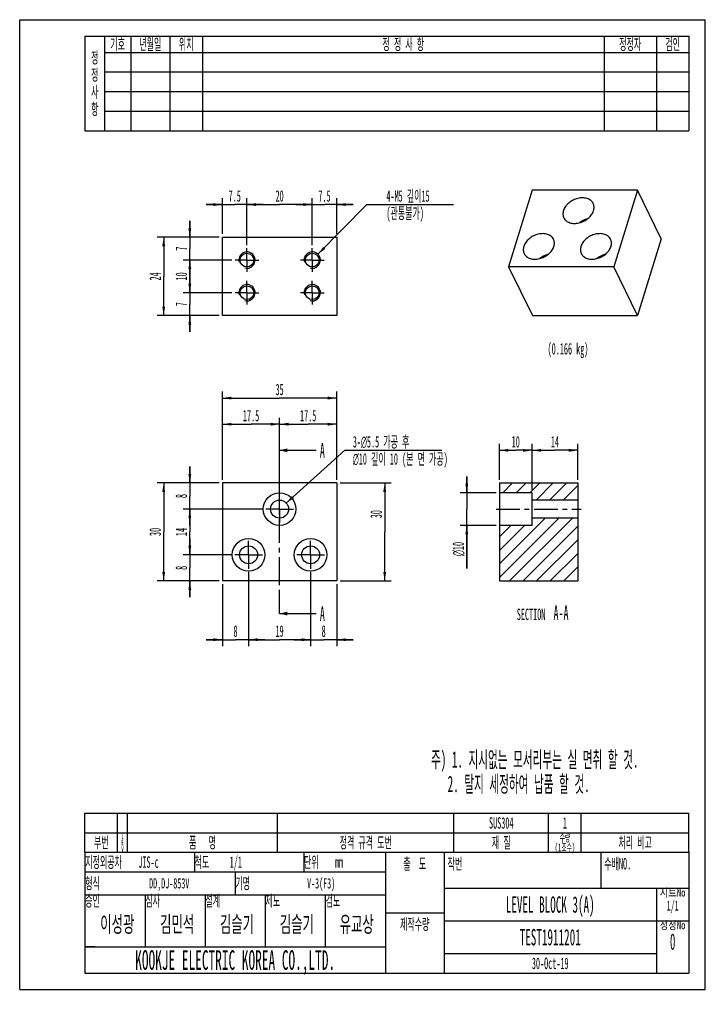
# Model space of a CAD drawing. Header units: millimetres. Extents: x 0 to 210, y -5 to 297.
import ezdxf

# ---------------------------------------------------------------- set-up
doc = ezdxf.new("R2010")
doc.units = ezdxf.units.MM
doc.header["$LTSCALE"] = 19.36
doc.linetypes.add('CENTER', pattern=[0.6, 0.375, -0.075, 0.075, -0.075])
doc.layers.get('0').update_dxf_attribs({"linetype": 'CONTINUOUS'})
for name, color, linetype in [('02___PRT_ALL_AXES', 7, 'CONTINUOUS'), ('7_ALL_FEATURES', 7, 'CONTINUOUS'), ('DEFAULT_1', 7, 'CENTER')]:
    doc.layers.add(name, color=color, linetype=linetype)
doc.styles.get("Standard").update_dxf_attribs({"font": 'txt', "width": 0.5})
doc.styles.add('TEXTSTYLE_2', font='gdt', dxfattribs={"width": 0.5})
doc.styles.add('TEXTSTYLE_3', font='txt', dxfattribs={"width": 0.8})
doc.dimstyles.new('DIMSTYLE_1', dxfattribs={"dimtxt": 3.5, "dimasz": 2.76, "dimexe": 2, "dimexo": 1, "dimgap": 0.875, "dimtad": 1, "dimdec": 3, "dimdsep": 46, "dimtxsty": 'Standard', "dimblk": '_FILLED', "dimblk1": '_FILLED', "dimblk2": '_FILLED', "dimcen": 0.09, "dimadec": 3, "dimazin": 2, "dimtp": 0.2, "dimtm": 0.2, "dimtfac": 1, "dimtdec": 3, "dimtofl": 0, "dimtmove": 0, "dimatfit": 3, "dimldrblk": '_FILLED', "dimfxl": 0, "dimtolj": 1, "dimarcsym": 0})
doc.dimstyles.new('DIMSTYLE_2', dxfattribs={"dimtxt": 3.5, "dimasz": 2.76, "dimexe": 2, "dimexo": 1, "dimgap": 0.875, "dimtad": 1, "dimdec": 3, "dimdsep": 46, "dimtxsty": 'Standard', "dimblk": '_FILLED', "dimblk1": '_FILLED', "dimblk2": '_FILLED', "dimcen": 0.09, "dimadec": 3, "dimazin": 2, "dimtp": 0.3, "dimtm": 0.3, "dimtfac": 1, "dimtdec": 3, "dimtofl": 0, "dimtmove": 0, "dimatfit": 3, "dimldrblk": '_FILLED', "dimfxl": 0, "dimtolj": 1, "dimarcsym": 0})
doc.dimstyles.new('DIMSTYLE_3', dxfattribs={"dimtxt": 3.5, "dimasz": 2.76, "dimexe": 2, "dimexo": 1, "dimtad": 1, "dimdec": 3, "dimdsep": 46, "dimtxsty": 'Standard', "dimblk": '_FILLED', "dimblk1": '_FILLED', "dimblk2": '_FILLED', "dimcen": 0.09, "dimadec": 3, "dimazin": 2, "dimtp": 0.1, "dimtm": 0.1, "dimtfac": 1, "dimtdec": 3, "dimtofl": 0, "dimtmove": 0, "dimatfit": 1, "dimldrblk": '_FILLED', "dimfxl": 0, "dimtolj": 1, "dimarcsym": 0})
doc.dimstyles.new('DIMSTYLE_4', dxfattribs={"dimtxt": 3.5, "dimasz": 2.76, "dimexe": 2, "dimexo": 1, "dimtad": 1, "dimdec": 3, "dimdsep": 46, "dimtxsty": 'Standard', "dimblk": '_FILLED', "dimblk1": '_FILLED', "dimblk2": '_FILLED', "dimcen": 0.09, "dimadec": 3, "dimazin": 2, "dimtp": 0.001, "dimtm": 0.001, "dimtfac": 1, "dimtdec": 3, "dimtofl": 0, "dimtmove": 0, "dimatfit": 1, "dimldrblk": '_FILLED', "dimfxl": 0, "dimtolj": 1, "dimarcsym": 0})
doc.dimstyles.new('DIMSTYLE_5', dxfattribs={"dimtxt": 3.5, "dimasz": 2.76, "dimexe": 2, "dimexo": 1, "dimgap": 0.875, "dimtad": 1, "dimdsep": 46, "dimtxsty": 'Standard', "dimblk": '_FILLED', "dimblk1": '_FILLED', "dimblk2": '_FILLED', "dimcen": 0.09, "dimadec": 3, "dimazin": 2, "dimtp": 0.01, "dimtm": 0.01, "dimtfac": 1, "dimtofl": 0, "dimtmove": 0, "dimatfit": 3, "dimldrblk": '_FILLED', "dimfxl": 0, "dimtolj": 1, "dimarcsym": 0})
doc.dimstyles.get("Standard").update_dxf_attribs({"dimtxt": 3.5, "dimasz": 2.76, "dimexe": 2, "dimexo": 1, "dimtad": 1, "dimdec": 3, "dimdsep": 46, "dimtxsty": 'Standard', "dimblk": '_FILLED', "dimblk1": '_FILLED', "dimblk2": '_FILLED', "dimcen": 0.09, "dimadec": 3, "dimazin": 2, "dimtol": 1, "dimtp": 0.05, "dimtm": 0.05, "dimtfac": 1, "dimtdec": 3, "dimtofl": 0, "dimtmove": 0, "dimatfit": 3, "dimldrblk": '_FILLED', "dimfxl": 0, "dimtolj": 1, "dimarcsym": 0})

# ---------------------------------------------------------------- blocks, each defined once
blk = doc.blocks.new('_FILLED')
at = {"color": 0, "linetype": 'ByBlock'}
blk.add_solid([(0, 0), (-1, 0.16), (-1, -0.16)], dxfattribs=at)
blk = doc.blocks.new('XSEC_FILLED')
at = {"color": 0, "linetype": 'ByBlock'}
blk.add_solid([(0, 0), (-1, 0.25), (-1, -0.25)], dxfattribs=at)
blk = doc.blocks.new('*D2')
at = {"color": 2, "linetype": 'Continuous'}
for p, q in [((62.11, 156.11), (62.11, 175.11)), ((79.61, 152.36), (79.61, 175.11)), ((62.11, 173.11), (70.86, 173.11)), ((79.61, 173.11), (70.86, 173.11))]:
    blk.add_line(p, q, dxfattribs=at)
at = {"color": 2, "linetype": 'Continuous', "xscale": 2.76, "yscale": 2.76, "zscale": 2.76, "rotation": 180}
blk.add_blockref('_FILLED', (62.11, 173.11), dxfattribs=at)
at = {"color": 2, "linetype": 'Continuous', "xscale": 2.76, "yscale": 2.76, "zscale": 2.76}
blk.add_blockref('_FILLED', (79.61, 173.11), dxfattribs=at)
at = {"color": 2, "linetype": 'Continuous', "insert": (70.86, 177.49), "char_height": 3.5, "width": 7, "attachment_point": 2, "line_spacing_factor": 0.9}
blk.add_mtext('17.5', dxfattribs=at)
blk = doc.blocks.new('*D3')
at = {"color": 2, "linetype": 'Continuous'}
for p, q in [((79.61, 152.36), (79.61, 175.11)), ((97.11, 156.11), (97.11, 175.11)), ((79.61, 173.11), (88.36, 173.11)), ((97.11, 173.11), (88.36, 173.11))]:
    blk.add_line(p, q, dxfattribs=at)
at = {"color": 2, "linetype": 'Continuous', "xscale": 2.76, "yscale": 2.76, "zscale": 2.76, "rotation": 180}
blk.add_blockref('_FILLED', (79.61, 173.11), dxfattribs=at)
at = {"color": 2, "linetype": 'Continuous', "xscale": 2.76, "yscale": 2.76, "zscale": 2.76}
blk.add_blockref('_FILLED', (97.11, 173.11), dxfattribs=at)
at = {"color": 2, "linetype": 'Continuous', "insert": (88.36, 177.49), "char_height": 3.5, "width": 7, "attachment_point": 2, "line_spacing_factor": 0.9}
blk.add_mtext('17.5', dxfattribs=at)
blk = doc.blocks.new('*D4')
at = {"color": 2, "linetype": 'Continuous'}
for p, q in [((70.11, 127.86), (70.11, 105.11)), ((62.11, 124.11), (62.11, 105.11)), ((62.11, 107.11), (57.11, 107.11)), ((57.11, 107.11), (66.11, 107.11)), ((75.11, 107.11), (66.11, 107.11)), ((70.11, 107.11), (75.11, 107.11))]:
    blk.add_line(p, q, dxfattribs=at)
at = {"color": 2, "linetype": 'Continuous', "xscale": 2.76, "yscale": 2.76, "zscale": 2.76}
blk.add_blockref('_FILLED', (62.11, 107.11), dxfattribs=at)
at = {"color": 2, "linetype": 'Continuous', "xscale": 2.76, "yscale": 2.76, "zscale": 2.76, "rotation": 180}
blk.add_blockref('_FILLED', (70.11, 107.11), dxfattribs=at)
at = {"color": 2, "linetype": 'Continuous', "insert": (66.11, 111.49), "char_height": 3.5, "width": 1.75, "attachment_point": 2, "line_spacing_factor": 0.9}
blk.add_mtext('8', dxfattribs=at)
blk = doc.blocks.new('*D5')
at = {"color": 2, "linetype": 'Continuous'}
for p, q in [((70.11, 127.86), (70.11, 105.11)), ((89.11, 127.86), (89.11, 105.11)), ((70.11, 107.11), (79.61, 107.11)), ((89.11, 107.11), (79.61, 107.11))]:
    blk.add_line(p, q, dxfattribs=at)
at = {"color": 2, "linetype": 'Continuous', "xscale": 2.76, "yscale": 2.76, "zscale": 2.76, "rotation": 180}
blk.add_blockref('_FILLED', (70.11, 107.11), dxfattribs=at)
at = {"color": 2, "linetype": 'Continuous', "xscale": 2.76, "yscale": 2.76, "zscale": 2.76}
blk.add_blockref('_FILLED', (89.11, 107.11), dxfattribs=at)
at = {"color": 2, "linetype": 'Continuous', "insert": (79.61, 111.49), "char_height": 3.5, "width": 3.5, "attachment_point": 2, "line_spacing_factor": 0.9}
blk.add_mtext('19', dxfattribs=at)
blk = doc.blocks.new('*D6')
at = {"color": 2, "linetype": 'Continuous'}
for p, q in [((89.11, 127.86), (89.11, 105.11)), ((97.11, 124.11), (97.11, 105.11)), ((89.11, 107.11), (84.11, 107.11)), ((84.11, 107.11), (93.11, 107.11)), ((102.11, 107.11), (93.11, 107.11)), ((97.11, 107.11), (102.11, 107.11))]:
    blk.add_line(p, q, dxfattribs=at)
at = {"color": 2, "linetype": 'Continuous', "xscale": 2.76, "yscale": 2.76, "zscale": 2.76}
blk.add_blockref('_FILLED', (89.11, 107.11), dxfattribs=at)
at = {"color": 2, "linetype": 'Continuous', "xscale": 2.76, "yscale": 2.76, "zscale": 2.76, "rotation": 180}
blk.add_blockref('_FILLED', (97.11, 107.11), dxfattribs=at)
at = {"color": 2, "linetype": 'Continuous', "insert": (93.11, 111.49), "char_height": 3.5, "width": 1.75, "attachment_point": 2, "line_spacing_factor": 0.9}
blk.add_mtext('8', dxfattribs=at)
blk = doc.blocks.new('*D7')
at = {"color": 2, "linetype": 'Continuous'}
for p, q in [((52.11, 155.11), (52.11, 160.11)), ((52.11, 160.11), (52.11, 151.11)), ((61.11, 155.11), (50.11, 155.11)), ((52.11, 142.11), (52.11, 151.11)), ((74.36, 147.11), (50.11, 147.11)), ((52.11, 147.11), (52.11, 142.11))]:
    blk.add_line(p, q, dxfattribs=at)
at = {"color": 2, "linetype": 'Continuous', "xscale": 2.76, "yscale": 2.76, "zscale": 2.76}
for p, rotation in [((52.11, 155.11), 270), ((52.11, 147.11), 90)]:
    blk.add_blockref('_FILLED', p, dxfattribs=dict(at, rotation=rotation))
at = {"color": 2, "linetype": 'Continuous', "insert": (47.74, 151.11), "char_height": 3.5, "width": 1.75, "attachment_point": 2, "rotation": 90, "line_spacing_factor": 0.9}
blk.add_mtext('8', dxfattribs=at)
blk = doc.blocks.new('*D8')
at = {"color": 2, "linetype": 'Continuous'}
for p, q in [((74.36, 147.11), (50.11, 147.11)), ((52.11, 147.11), (52.11, 140.11)), ((52.11, 133.11), (52.11, 140.11)), ((64.86, 133.11), (50.11, 133.11))]:
    blk.add_line(p, q, dxfattribs=at)
at = {"color": 2, "linetype": 'Continuous', "xscale": 2.76, "yscale": 2.76, "zscale": 2.76}
for p, rotation in [((52.11, 147.11), 90), ((52.11, 133.11), 270)]:
    blk.add_blockref('_FILLED', p, dxfattribs=dict(at, rotation=rotation))
at = {"color": 2, "linetype": 'Continuous', "insert": (47.74, 140.11), "char_height": 3.5, "width": 3.5, "attachment_point": 2, "rotation": 90, "line_spacing_factor": 0.9}
blk.add_mtext('14', dxfattribs=at)
blk = doc.blocks.new('*D9')
at = {"color": 2, "linetype": 'Continuous'}
for p, q in [((52.11, 133.11), (52.11, 138.11)), ((52.11, 138.11), (52.11, 129.11)), ((64.86, 133.11), (50.11, 133.11)), ((52.11, 120.11), (52.11, 129.11)), ((61.11, 125.11), (50.11, 125.11)), ((52.11, 125.11), (52.11, 120.11))]:
    blk.add_line(p, q, dxfattribs=at)
at = {"color": 2, "linetype": 'Continuous', "xscale": 2.76, "yscale": 2.76, "zscale": 2.76}
for p, rotation in [((52.11, 133.11), 270), ((52.11, 125.11), 90)]:
    blk.add_blockref('_FILLED', p, dxfattribs=dict(at, rotation=rotation))
at = {"color": 2, "linetype": 'Continuous', "insert": (47.74, 129.11), "char_height": 3.5, "width": 1.75, "attachment_point": 2, "rotation": 90, "line_spacing_factor": 0.9}
blk.add_mtext('8', dxfattribs=at)
blk = doc.blocks.new('*D10')
at = {"color": 2, "linetype": 'Continuous'}
for p, q in [((61.11, 155.11), (42.11, 155.11)), ((44.11, 155.11), (44.11, 140.11)), ((44.11, 125.11), (44.11, 140.11)), ((61.11, 125.11), (42.11, 125.11))]:
    blk.add_line(p, q, dxfattribs=at)
at = {"color": 2, "linetype": 'Continuous', "xscale": 2.76, "yscale": 2.76, "zscale": 2.76}
for p, rotation in [((44.11, 155.11), 90), ((44.11, 125.11), 270)]:
    blk.add_blockref('_FILLED', p, dxfattribs=dict(at, rotation=rotation))
at = {"color": 2, "linetype": 'Continuous', "insert": (39.74, 140.11), "char_height": 3.5, "width": 3.5, "attachment_point": 2, "rotation": 90, "line_spacing_factor": 0.9}
blk.add_mtext('30', dxfattribs=at)
blk = doc.blocks.new('*D11')
at = {"color": 2, "linetype": 'Continuous'}
for p, q in [((62.11, 156.11), (62.11, 183.11)), ((62.11, 181.11), (79.61, 181.11)), ((97.11, 181.11), (79.61, 181.11)), ((97.11, 156.11), (97.11, 183.11))]:
    blk.add_line(p, q, dxfattribs=at)
at = {"color": 2, "linetype": 'Continuous', "xscale": 2.76, "yscale": 2.76, "zscale": 2.76, "rotation": 180}
blk.add_blockref('_FILLED', (62.11, 181.11), dxfattribs=at)
at = {"color": 2, "linetype": 'Continuous', "xscale": 2.76, "yscale": 2.76, "zscale": 2.76}
blk.add_blockref('_FILLED', (97.11, 181.11), dxfattribs=at)
at = {"color": 2, "linetype": 'Continuous', "insert": (79.61, 185.49), "char_height": 3.5, "width": 3.5, "attachment_point": 2, "line_spacing_factor": 0.9}
blk.add_mtext('35', dxfattribs=at)
blk = doc.blocks.new('*D12')
at = {"color": 2, "linetype": 'Continuous'}
for p, q in [((62.11, 231.38), (62.11, 242.38)), ((69.61, 227.98), (69.61, 242.38)), ((62.11, 240.38), (57.11, 240.38)), ((57.11, 240.38), (65.86, 240.38)), ((74.61, 240.38), (65.86, 240.38)), ((69.61, 240.38), (74.61, 240.38))]:
    blk.add_line(p, q, dxfattribs=at)
at = {"color": 2, "linetype": 'Continuous', "xscale": 2.76, "yscale": 2.76, "zscale": 2.76}
blk.add_blockref('_FILLED', (62.11, 240.38), dxfattribs=at)
at = {"color": 2, "linetype": 'Continuous', "xscale": 2.76, "yscale": 2.76, "zscale": 2.76, "rotation": 180}
blk.add_blockref('_FILLED', (69.61, 240.38), dxfattribs=at)
at = {"color": 2, "linetype": 'Continuous', "insert": (65.86, 244.76), "char_height": 3.5, "width": 5.25, "attachment_point": 2, "line_spacing_factor": 0.9}
blk.add_mtext('7.5', dxfattribs=at)
blk = doc.blocks.new('*D13')
at = {"color": 2, "linetype": 'Continuous'}
for p, q in [((69.61, 227.98), (69.61, 242.38)), ((89.61, 227.98), (89.61, 242.38)), ((69.61, 240.38), (79.61, 240.38)), ((89.61, 240.38), (79.61, 240.38))]:
    blk.add_line(p, q, dxfattribs=at)
at = {"color": 2, "linetype": 'Continuous', "xscale": 2.76, "yscale": 2.76, "zscale": 2.76, "rotation": 180}
blk.add_blockref('_FILLED', (69.61, 240.38), dxfattribs=at)
at = {"color": 2, "linetype": 'Continuous', "xscale": 2.76, "yscale": 2.76, "zscale": 2.76}
blk.add_blockref('_FILLED', (89.61, 240.38), dxfattribs=at)
at = {"color": 2, "linetype": 'Continuous', "insert": (79.61, 244.76), "char_height": 3.5, "width": 3.5, "attachment_point": 2, "line_spacing_factor": 0.9}
blk.add_mtext('20', dxfattribs=at)
blk = doc.blocks.new('*D14')
at = {"color": 2, "linetype": 'Continuous'}
for p, q in [((89.61, 227.98), (89.61, 242.38)), ((97.11, 231.38), (97.11, 242.38)), ((89.61, 240.38), (84.61, 240.38)), ((84.61, 240.38), (93.36, 240.38)), ((102.11, 240.38), (93.36, 240.38)), ((97.11, 240.38), (102.11, 240.38))]:
    blk.add_line(p, q, dxfattribs=at)
at = {"color": 2, "linetype": 'Continuous', "xscale": 2.76, "yscale": 2.76, "zscale": 2.76}
blk.add_blockref('_FILLED', (89.61, 240.38), dxfattribs=at)
at = {"color": 2, "linetype": 'Continuous', "xscale": 2.76, "yscale": 2.76, "zscale": 2.76, "rotation": 180}
blk.add_blockref('_FILLED', (97.11, 240.38), dxfattribs=at)
at = {"color": 2, "linetype": 'Continuous', "insert": (93.36, 244.76), "char_height": 3.5, "width": 5.25, "attachment_point": 2, "line_spacing_factor": 0.9}
blk.add_mtext('7.5', dxfattribs=at)
blk = doc.blocks.new('*D15')
at = {"color": 2, "linetype": 'Continuous'}
for p, q in [((52.11, 230.38), (52.11, 235.38)), ((52.11, 235.38), (52.11, 226.88)), ((61.11, 230.38), (50.11, 230.38)), ((52.11, 218.38), (52.11, 226.88)), ((65.01, 223.38), (50.11, 223.38)), ((52.11, 223.38), (52.11, 218.38))]:
    blk.add_line(p, q, dxfattribs=at)
at = {"color": 2, "linetype": 'Continuous', "xscale": 2.76, "yscale": 2.76, "zscale": 2.76}
for p, rotation in [((52.11, 230.38), 270), ((52.11, 223.38), 90)]:
    blk.add_blockref('_FILLED', p, dxfattribs=dict(at, rotation=rotation))
at = {"color": 2, "linetype": 'Continuous', "insert": (47.74, 226.88), "char_height": 3.5, "width": 1.75, "attachment_point": 2, "rotation": 90, "line_spacing_factor": 0.9}
blk.add_mtext('7', dxfattribs=at)
blk = doc.blocks.new('*D16')
at = {"color": 2, "linetype": 'Continuous'}
for p, q in [((65.01, 223.38), (50.11, 223.38)), ((52.11, 223.38), (52.11, 218.38)), ((52.11, 213.38), (52.11, 218.38)), ((65.01, 213.38), (50.11, 213.38))]:
    blk.add_line(p, q, dxfattribs=at)
at = {"color": 2, "linetype": 'Continuous', "xscale": 2.76, "yscale": 2.76, "zscale": 2.76}
for p, rotation in [((52.11, 223.38), 90), ((52.11, 213.38), 270)]:
    blk.add_blockref('_FILLED', p, dxfattribs=dict(at, rotation=rotation))
at = {"color": 2, "linetype": 'Continuous', "insert": (47.74, 218.38), "char_height": 3.5, "width": 3.5, "attachment_point": 2, "rotation": 90, "line_spacing_factor": 0.9}
blk.add_mtext('10', dxfattribs=at)
blk = doc.blocks.new('*D17')
at = {"color": 2, "linetype": 'Continuous'}
for p, q in [((52.11, 213.38), (52.11, 218.38)), ((52.11, 218.38), (52.11, 209.88)), ((65.01, 213.38), (50.11, 213.38)), ((52.11, 201.38), (52.11, 209.88)), ((61.11, 206.38), (50.11, 206.38)), ((52.11, 206.38), (52.11, 201.38))]:
    blk.add_line(p, q, dxfattribs=at)
at = {"color": 2, "linetype": 'Continuous', "xscale": 2.76, "yscale": 2.76, "zscale": 2.76}
for p, rotation in [((52.11, 213.38), 270), ((52.11, 206.38), 90)]:
    blk.add_blockref('_FILLED', p, dxfattribs=dict(at, rotation=rotation))
at = {"color": 2, "linetype": 'Continuous', "insert": (47.74, 209.88), "char_height": 3.5, "width": 1.75, "attachment_point": 2, "rotation": 90, "line_spacing_factor": 0.9}
blk.add_mtext('7', dxfattribs=at)
blk = doc.blocks.new('*D18')
at = {"color": 2, "linetype": 'Continuous'}
for p, q in [((61.11, 230.38), (42.11, 230.38)), ((44.11, 230.38), (44.11, 218.38)), ((44.11, 206.38), (44.11, 218.38)), ((61.11, 206.38), (42.11, 206.38))]:
    blk.add_line(p, q, dxfattribs=at)
at = {"color": 2, "linetype": 'Continuous', "xscale": 2.76, "yscale": 2.76, "zscale": 2.76}
for p, rotation in [((44.11, 230.38), 90), ((44.11, 206.38), 270)]:
    blk.add_blockref('_FILLED', p, dxfattribs=dict(at, rotation=rotation))
at = {"color": 2, "linetype": 'Continuous', "insert": (39.74, 218.38), "char_height": 3.5, "width": 3.5, "attachment_point": 2, "rotation": 90, "line_spacing_factor": 0.9}
blk.add_mtext('24', dxfattribs=at)
blk = doc.blocks.new('*D19')
at = {"color": 2, "linetype": 'Continuous'}
for p, q in [((146.94, 156.11), (146.94, 167.11)), ((156.94, 153.11), (156.94, 167.11)), ((146.94, 165.11), (151.94, 165.11)), ((156.94, 165.11), (151.94, 165.11))]:
    blk.add_line(p, q, dxfattribs=at)
at = {"color": 2, "linetype": 'Continuous', "xscale": 2.76, "yscale": 2.76, "zscale": 2.76, "rotation": 180}
blk.add_blockref('_FILLED', (146.94, 165.11), dxfattribs=at)
at = {"color": 2, "linetype": 'Continuous', "xscale": 2.76, "yscale": 2.76, "zscale": 2.76}
blk.add_blockref('_FILLED', (156.94, 165.11), dxfattribs=at)
at = {"color": 2, "linetype": 'Continuous', "insert": (151.94, 169.49), "char_height": 3.5, "width": 3.5, "attachment_point": 2, "line_spacing_factor": 0.9}
blk.add_mtext('10', dxfattribs=at)
blk = doc.blocks.new('*D20')
at = {"color": 2, "linetype": 'Continuous'}
for p, q in [((136.94, 152.11), (136.94, 157.11)), ((136.94, 157.11), (136.94, 147.11)), ((145.94, 152.11), (134.94, 152.11)), ((136.94, 128.89), (136.94, 147.11)), ((145.94, 142.11), (134.94, 142.11)), ((136.94, 142.11), (136.94, 128.89))]:
    blk.add_line(p, q, dxfattribs=at)
at = {"color": 2, "linetype": 'Continuous', "xscale": 2.76, "yscale": 2.76, "zscale": 2.76}
for p, rotation in [((136.94, 152.11), 270), ((136.94, 142.11), 90)]:
    blk.add_blockref('_FILLED', p, dxfattribs=dict(at, rotation=rotation))
at = {"color": 2, "linetype": 'Continuous', "insert": (132.56, 137.06), "char_height": 3.5, "width": 8.1667, "attachment_point": 3, "rotation": 90, "line_spacing_factor": 0.9, "style": 'TEXTSTYLE_2'}
blk.add_mtext('{\\fgdt;n}\\ftxt;10', dxfattribs=at)
blk = doc.blocks.new('*D21')
at = {"color": 2, "linetype": 'Continuous'}
for p, q in [((156.94, 153.11), (156.94, 167.11)), ((170.94, 156.11), (170.94, 167.11)), ((156.94, 165.11), (163.94, 165.11)), ((170.94, 165.11), (163.94, 165.11))]:
    blk.add_line(p, q, dxfattribs=at)
at = {"color": 2, "linetype": 'Continuous', "xscale": 2.76, "yscale": 2.76, "zscale": 2.76, "rotation": 180}
blk.add_blockref('_FILLED', (156.94, 165.11), dxfattribs=at)
at = {"color": 2, "linetype": 'Continuous', "xscale": 2.76, "yscale": 2.76, "zscale": 2.76}
blk.add_blockref('_FILLED', (170.94, 165.11), dxfattribs=at)
at = {"color": 2, "linetype": 'Continuous', "insert": (163.94, 169.49), "char_height": 3.5, "width": 3.5, "attachment_point": 2, "line_spacing_factor": 0.9}
blk.add_mtext('14', dxfattribs=at)
blk = doc.blocks.new('*D22')
at = {"color": 2, "linetype": 'Continuous'}
for p, q in [((81.65, 148.95), (99.6, 165.11)), ((99.6, 165.11), (99.6, 165.11)), ((99.6, 165.11), (129.28, 165.11))]:
    blk.add_line(p, q, dxfattribs=at)
at = {"color": 2, "linetype": 'Continuous', "xscale": 2.76, "yscale": 2.76, "zscale": 2.76, "rotation": 222.0053566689}
blk.add_blockref('_FILLED', (81.65, 148.95), dxfattribs=at)
at = {"color": 2, "linetype": 'Continuous', "insert": (102.04, 169.49), "char_height": 3.5, "width": 36.1667, "attachment_point": 1, "line_spacing_factor": 0.9}
blk.add_mtext('3-\\fgdt;{\\fgdt;n}\\ftxt;5.5 가공 후\\P\\fgdt;{\\fgdt;n}\\ftxt;10 깊이 10 (본 면 가공)', dxfattribs=at)
blk = doc.blocks.new('*D23')
at = {"color": 2, "linetype": 'Continuous'}
for p, q in [((91.36, 225.16), (106.31, 240.38)), ((106.31, 240.38), (108.11, 240.38)), ((108.11, 240.38), (132.84, 240.38))]:
    blk.add_line(p, q, dxfattribs=at)
at = {"color": 2, "linetype": 'Continuous', "xscale": 2.76, "yscale": 2.76, "zscale": 2.76, "rotation": 225.5091993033}
blk.add_blockref('_FILLED', (91.36, 225.16), dxfattribs=at)
at = {"color": 2, "linetype": 'Continuous', "insert": (112.31, 244.76), "char_height": 3.5, "width": 16.3333, "attachment_point": 1, "line_spacing_factor": 0.9}
blk.add_mtext('4-M5 깊이15\\P(관통불가)', dxfattribs=at)
blk = doc.blocks.new('*D24')
at = {"color": 2, "linetype": 'Continuous'}
for p, q in [((98.11, 155.11), (113.8, 155.11)), ((111.8, 155.11), (111.8, 140.11)), ((111.8, 125.11), (111.8, 140.11)), ((98.11, 125.11), (113.8, 125.11))]:
    blk.add_line(p, q, dxfattribs=at)
at = {"color": 2, "linetype": 'Continuous', "xscale": 2.76, "yscale": 2.76, "zscale": 2.76}
for p, rotation in [((111.8, 155.11), 90), ((111.8, 125.11), 270)]:
    blk.add_blockref('_FILLED', p, dxfattribs=dict(at, rotation=rotation))
at = {"color": 2, "linetype": 'Continuous', "insert": (107.43, 145.56), "char_height": 3.5, "width": 3.5, "attachment_point": 2, "rotation": 90, "line_spacing_factor": 0.9}
blk.add_mtext('30', dxfattribs=at)
blk = doc.blocks.new('NAME_BL0', base_point=(63.38, 23.55))
at = {"color": 2, "linetype": 'Continuous'}
for p, q in [((20.03, 13.01), (20.03, 16.01)), ((23.03, 13.01), (20.03, 13.01))]:
    blk.add_line(p, q, dxfattribs=at)
for s, height, width, p in [('DD,DJ-853V', 3.15, 0.5, (39.65, 30.93)), ('V-3(F3)', 3.15, 0.5, (88.02, 30.93)), ('이성광', 5, 0.583333, (24.65, 17.51)), ('김민석', 5, 0.583333, (42.99, 17.51)), ('김슬기', 5, 0.583333, (61.32, 17.51)), ('김슬기', 5, 0.583333, (79.65, 17.51)), ('유교상', 5, 0.583333, (97.99, 17.51))]:
    blk.add_text(s, height=height, dxfattribs=dict(at, width=width)).set_placement(p)

msp = doc.modelspace()

# ---------------------------------------------------------------- hatches: boundary and pattern name
at = {"linetype": 'Continuous'}
h = msp.add_hatch(dxfattribs=at)
h.set_pattern_fill('A', color=2, scale=2.937213, angle=45, style=0, pattern_type=0)
h.set_pattern_definition([(45, (0, 0), (-2.076923, 2.076923), [])])
edge = h.paths.add_edge_path()
edge.add_line((146.9351, 155.1142), (170.9351, 155.1142))
edge.add_line((170.9351, 155.1142), (170.9351, 149.8642))
edge.add_line((170.9351, 149.8642), (156.9351, 149.8642))
edge.add_line((156.9351, 149.8642), (156.9351, 152.1142))
edge.add_line((156.9351, 152.1142), (146.9351, 152.1142))
edge.add_line((146.9351, 155.1142), (146.9351, 152.1142))
edge = h.paths.add_edge_path()
edge.add_line((146.9351, 125.1142), (170.9351, 125.1142))
edge.add_line((146.9351, 142.1142), (146.9351, 125.1142))
edge.add_line((156.9351, 142.1142), (146.9351, 142.1142))
edge.add_line((156.9351, 142.1142), (156.9351, 144.3642))
edge.add_line((170.9351, 144.3642), (156.9351, 144.3642))
edge.add_line((170.9351, 144.3642), (170.9351, 125.1142))

# ---------------------------------------------------------------- linework, layer by layer
at = {"color": 7, "linetype": 'Continuous'}
for p, q in [((0, 0), (0, 297)), ((0, 297), (210, 297)), ((210, 0), (210, 297)), ((146.9351, 155.1142), (146.9351, 125.1142)), ((146.9351, 155.1142), (170.9351, 155.1142)), ((170.9351, 155.1142), (170.9351, 125.1142)), ((156.9351, 152.1142), (146.9351, 152.1142)), ((156.9351, 142.1142), (156.9351, 152.1142)), ((170.9351, 149.8642), (156.9351, 149.8642)), ((156.9351, 142.1142), (146.9351, 142.1142)), ((170.9351, 144.3642), (156.9351, 144.3642)), ((146.9351, 125.1142), (170.9351, 125.1142)), ((0, 0), (210, 0))]:
    msp.add_line(p, q, dxfattribs=at)
at = {"color": 2, "linetype": 'Continuous'}
for p, q in [((20, 292), (205, 292)), ((20, 292), (20, 263)), ((26, 292), (26, 263)), ((34, 292), (34, 263)), ((46, 292), (46, 263)), ((56, 292), (56, 263)), ((179, 292), (179, 263)), ((195, 292), (195, 263)), ((205, 292), (205, 263)), ((26, 287), (205, 287)), ((26, 281), (205, 281)), ((26, 275), (205, 275)), ((26, 269), (205, 269)), ((20, 263), (205, 263)), ((20, 42), (20, 54)), ((20, 54), (205, 54)), ((30, 42), (30, 54)), ((33, 42), (33, 54)), ((79, 42), (79, 54)), ((133, 42), (133, 54)), ((162, 42), (162, 54)), ((172, 42), (172, 54)), ((205, 42), (205, 54)), ((20, 48), (205, 48)), ((20, 42), (112, 42)), ((20, 42), (20, 36)), ((20, 42), (205, 42)), ((53.5, 42), (53.5, 36)), ((87, 42), (87, 36)), ((112, 42), (112, 36)), ((112, 42), (130, 42)), ((112, 42), (112, 5)), ((129.9997, 41.9998), (204.9997, 41.9998)), ((129.9997, 41.9998), (129.9997, 30.9998)), ((130, 42), (130, 5)), ((130, 42), (205, 42)), ((130, 42), (130, 31)), ((177.9997, 41.9998), (177.9997, 30.9998)), ((178, 42), (178, 31)), ((204.9997, 41.9998), (204.9997, 30.9998)), ((205, 42), (205, 31)), ((20, 36), (112, 36)), ((20, 36), (20, 29)), ((20, 36), (112, 36)), ((20, 36), (112, 36)), ((20, 36), (20, 29)), ((66, 36), (66, 29)), ((66, 36), (66, 29)), ((112, 36), (112, 29)), ((112, 36), (112, 29)), ((129.9997, 30.9998), (204.9997, 30.9998)), ((130, 31), (205, 31)), ((130, 31), (130, 5)), ((130, 31), (205, 31)), ((195, 31), (195, 5)), ((205, 31), (205, 5)), ((20, 29), (112, 29)), ((20, 29), (112, 29)), ((20, 29), (20, 13)), ((20, 29), (112, 29)), ((38.4, 29), (38.4, 13)), ((56.8, 29), (75.2, 29)), ((56.8, 29), (56.8, 13)), ((56.8, 29), (56.8, 13)), ((75.2, 29), (75.2, 13)), ((75.2, 29), (75.2, 13)), ((75.2, 29), (93.6, 29)), ((75.2, 29), (75.2, 13)), ((93.6, 29), (93.6, 13)), ((93.6, 29), (93.6, 13)), ((112, 29), (112, 13)), ((112, 23.5), (130, 23.5)), ((130, 21), (205, 21)), ((20, 13), (112, 13)), ((20, 13), (112, 13)), ((20, 13), (20, 5)), ((56.8, 13), (75.2, 13)), ((75.2, 13), (93.6, 13)), ((112, 13), (112, 5)), ((130, 11), (195, 11)), ((20, 5), (112, 5)), ((112, 5), (130, 5)), ((130, 5), (205, 5))]:
    msp.add_line(p, q, dxfattribs=at)
for centre in [(69.6102, 223.38), (89.6102, 223.38), (69.6102, 213.38), (89.6102, 213.38)]:
    msp.add_arc(centre, 2.5, 255, 195, dxfattribs=at)
at = {"layer": '02___PRT_ALL_AXES', "color": 7, "linetype": 'CENTER'}
for p, q in [((69.6102, 223.38), (69.6102, 226.98)), ((89.6102, 223.38), (89.6102, 226.98)), ((69.6102, 223.38), (66.0102, 223.38)), ((69.6102, 223.38), (69.6102, 219.78)), ((69.6102, 223.38), (73.2102, 223.38)), ((89.6102, 223.38), (86.0102, 223.38)), ((89.6102, 223.38), (93.2102, 223.38)), ((89.6102, 223.38), (89.6102, 219.78)), ((69.6102, 213.38), (69.6102, 216.98)), ((89.6102, 213.38), (89.6102, 216.98)), ((69.6102, 213.38), (66.0102, 213.38)), ((69.6102, 213.38), (69.6102, 209.78)), ((69.6102, 213.38), (73.2102, 213.38)), ((89.6102, 213.38), (86.0102, 213.38)), ((89.6102, 213.38), (93.2102, 213.38)), ((89.6102, 213.38), (89.6102, 209.78)), ((79.6102, 147.1142), (79.6102, 151.3642)), ((79.6102, 147.1142), (75.3602, 147.1142)), ((79.6102, 147.1142), (79.6102, 142.8642)), ((79.6102, 147.1142), (83.8602, 147.1142)), ((145.9351, 147.1142), (171.9351, 147.1142)), ((70.1102, 133.1142), (70.1102, 137.3642)), ((89.1102, 133.1142), (89.1102, 137.3642)), ((70.1102, 133.1142), (65.8602, 133.1142)), ((70.1102, 133.1142), (70.1102, 128.8642)), ((70.1102, 133.1142), (74.3602, 133.1142)), ((89.1102, 133.1142), (84.8602, 133.1142)), ((89.1102, 133.1142), (93.3602, 133.1142)), ((89.1102, 133.1142), (89.1102, 128.8642))]:
    msp.add_line(p, q, dxfattribs=at)
at = {"layer": '02___PRT_ALL_AXES', "color": 7, "linetype": 'Continuous'}
for centre, radius in [((69.6102, 223.38), 2.1), ((89.6102, 223.38), 2.1), ((69.6102, 213.38), 2.1), ((89.6102, 213.38), 2.1), ((79.6102, 147.1142), 5), ((79.6102, 147.1142), 2.75), ((70.1102, 133.1142), 5), ((70.1102, 133.1142), 2.75), ((89.1102, 133.1142), 5), ((89.1102, 133.1142), 2.75)]:
    msp.add_circle(centre, radius, dxfattribs=at)
for centre in [(175.6329, 229.3933), (163.4939, 218.4267), (180.9941, 218.4267)]:
    msp.add_arc(centre, 6.8537, 104.813061, 127.394737, dxfattribs=at)
for points, knots in [([(175.6414, 240.7258), (175.557, 240.8978), (175.3468, 241.2277), (174.9261, 241.649), (174.4104, 241.9891), (173.596, 242.332), (172.6657, 242.468), (171.7004, 242.4167), (170.6853, 242.2334), (169.4512, 241.7724), (168.3525, 241.0486), (167.6114, 240.3391), (167.0103, 239.595), (166.6819, 238.9591), (166.5473, 238.5234)], [0, 0, 0, 0, 0.05074589, 0.10262924, 0.15660768, 0.21333752, 0.33562188, 0.4012029, 0.46900374, 0.60817362, 0.74693465, 0.8142542, 0.87920497, 1, 1, 1, 1]), ([(166.5473, 238.5234), (166.4885, 238.3334), (166.4026, 237.9519), (166.3766, 237.377), (166.4584, 236.8263), (166.5845, 236.4825), (166.6637, 236.321)], [0, 0, 0, 0, 0.26439414, 0.51709798, 0.7609104, 1, 1, 1, 1]), ([(166.6637, 236.321), (166.7481, 236.149), (166.9583, 235.8191), (167.379, 235.3978), (167.8947, 235.0577), (168.7091, 234.7148), (169.6394, 234.5788), (170.6047, 234.6301), (171.6198, 234.8134), (172.8539, 235.2744), (173.9527, 235.9982), (174.6937, 236.7077), (175.2949, 237.4518), (175.6232, 238.0877), (175.7579, 238.5234)], [0, 0, 0, 0, 0.05074589, 0.10262924, 0.15660768, 0.21333752, 0.33562188, 0.4012029, 0.46900374, 0.60817362, 0.74693465, 0.8142542, 0.87920497, 1, 1, 1, 1]), ([(175.7579, 238.5234), (175.8166, 238.7134), (175.9026, 239.0949), (175.9285, 239.6698), (175.8468, 240.2205), (175.7206, 240.5644), (175.6414, 240.7258)], [0, 0, 0, 0, 0.26439414, 0.51709798, 0.7609104, 1, 1, 1, 1]), ([(163.5024, 229.7592), (163.418, 229.9312), (163.2078, 230.2611), (162.7871, 230.6824), (162.2714, 231.0226), (161.457, 231.3654), (160.5267, 231.5014), (159.5614, 231.4502), (158.5463, 231.2668), (157.3122, 230.8058), (156.2135, 230.0821), (155.4724, 229.3725), (154.8713, 228.6284), (154.5429, 227.9925), (154.4082, 227.5568)], [0, 0, 0, 0, 0.05074589, 0.10262924, 0.15660768, 0.21333752, 0.33562188, 0.4012029, 0.46900374, 0.60817362, 0.74693465, 0.8142542, 0.87920497, 1, 1, 1, 1]), ([(163.6189, 227.5568), (163.6776, 227.7468), (163.7636, 228.1283), (163.7895, 228.7032), (163.7077, 229.2539), (163.5816, 229.5978), (163.5024, 229.7592)], [0, 0, 0, 0, 0.26439414, 0.51709798, 0.7609104, 1, 1, 1, 1]), ([(181.0025, 229.7592), (180.9181, 229.9312), (180.708, 230.2611), (180.2873, 230.6824), (179.7716, 231.0226), (178.9571, 231.3654), (178.0269, 231.5014), (177.0616, 231.4502), (176.0465, 231.2668), (174.8124, 230.8058), (173.7136, 230.0821), (172.9726, 229.3725), (172.3714, 228.6284), (172.043, 227.9925), (171.9084, 227.5568)], [0, 0, 0, 0, 0.05074589, 0.10262924, 0.15660768, 0.21333752, 0.33562188, 0.4012029, 0.46900374, 0.60817362, 0.74693465, 0.8142542, 0.87920497, 1, 1, 1, 1]), ([(181.119, 227.5568), (181.1777, 227.7468), (181.2637, 228.1283), (181.2897, 228.7032), (181.2079, 229.2539), (181.0817, 229.5978), (181.0025, 229.7592)], [0, 0, 0, 0, 0.26439414, 0.51709798, 0.7609104, 1, 1, 1, 1]), ([(154.4082, 227.5568), (154.3495, 227.3668), (154.2636, 226.9854), (154.2376, 226.4105), (154.3194, 225.8597), (154.4455, 225.5159), (154.5247, 225.3544)], [0, 0, 0, 0, 0.26439414, 0.51709798, 0.7609104, 1, 1, 1, 1]), ([(154.5247, 225.3544), (154.6091, 225.1825), (154.8193, 224.8525), (155.24, 224.4312), (155.7557, 224.0911), (156.5701, 223.7483), (157.5004, 223.6123), (158.4657, 223.6635), (159.4808, 223.8468), (160.7149, 224.3078), (161.8137, 225.0316), (162.5547, 225.7411), (163.1558, 226.4852), (163.4842, 227.1211), (163.6189, 227.5568)], [0, 0, 0, 0, 0.05074589, 0.10262924, 0.15660768, 0.21333752, 0.33562188, 0.4012029, 0.46900374, 0.60817362, 0.74693465, 0.8142542, 0.87920497, 1, 1, 1, 1]), ([(171.9084, 227.5568), (171.8497, 227.3668), (171.7637, 226.9854), (171.7378, 226.4105), (171.8195, 225.8597), (171.9457, 225.5159), (172.0249, 225.3544)], [0, 0, 0, 0, 0.26439414, 0.51709798, 0.7609104, 1, 1, 1, 1]), ([(172.0249, 225.3544), (172.1093, 225.1825), (172.3194, 224.8525), (172.7401, 224.4312), (173.2559, 224.0911), (174.0703, 223.7483), (175.0005, 223.6123), (175.9658, 223.6635), (176.981, 223.8468), (178.2151, 224.3078), (179.3138, 225.0316), (180.0548, 225.7411), (180.656, 226.4852), (180.9844, 227.1211), (181.119, 227.5568)], [0, 0, 0, 0, 0.05074589, 0.10262924, 0.15660768, 0.21333752, 0.33562188, 0.4012029, 0.46900374, 0.60817362, 0.74693465, 0.8142542, 0.87920497, 1, 1, 1, 1])]:
    msp.add_open_spline(points, degree=3, knots=knots, dxfattribs=at)
at = {"layer": '7_ALL_FEATURES', "color": 7, "linetype": 'Continuous'}
for p, q in [((156.9705, 244.79), (149.7085, 221.2902)), ((189.2077, 244.79), (156.9705, 244.79)), ((189.2077, 244.79), (181.9457, 221.2902)), ((196.5287, 229.8714), (189.2077, 244.79)), ((62.1102, 206.38), (62.1102, 230.38)), ((62.1102, 230.38), (97.1102, 230.38)), ((97.1102, 230.38), (97.1102, 206.38)), ((196.5287, 229.8714), (189.2667, 206.3716)), ((149.7085, 221.2902), (157.0295, 206.3716)), ((181.9457, 221.2902), (149.7085, 221.2902)), ((189.2667, 206.3716), (181.9457, 221.2902)), ((97.1102, 206.38), (62.1102, 206.38)), ((157.0295, 206.3716), (189.2667, 206.3716)), ((62.1102, 155.1142), (62.1102, 125.1142)), ((97.1102, 155.1142), (62.1102, 155.1142)), ((97.1102, 155.1142), (97.1102, 125.1142)), ((97.1102, 125.1142), (62.1102, 125.1142))]:
    msp.add_line(p, q, dxfattribs=at)
at = {"layer": 'DEFAULT_1', "color": 7, "linetype": 'CENTER'}
for p, q in [((79.6102, 155.1142), (79.6102, 165.1142)), ((79.6102, 115.1142), (79.6102, 125.1142))]:
    msp.add_line(p, q, dxfattribs=at)
at = {"layer": 'DEFAULT_1', "color": 9, "linetype": 'CENTER'}
msp.add_line((79.6102, 125.1142), (79.6102, 155.1142), dxfattribs=at)

# ---------------------------------------------------------------- block references
at = {"color": 2, "linetype": 'Continuous'}
msp.add_blockref('NAME_BL0', (63.3833, 23.5473), dxfattribs=at)

# ---------------------------------------------------------------- texts
for s, insert, char_height, width, attachment_point, line_spacing_factor in [('기호', (30, 291.25), 3.5, 4.083333, 2, 0.9), ('년월일', (40, 291.25), 3.5, 6.125, 2, 0.9), ('위치', (51, 291.25), 3.5, 4.083333, 2, 0.9), ('정 정 사 항', (117.5, 291.25), 3.5, 13.416667, 2, 0.9), ('정정자', (187, 291.25), 3.5, 6.125, 2, 0.9), ('검인', (200, 291.25), 3.5, 4.083333, 2, 0.9), ('정\\P정\\P사\\P항', (23, 287.125), 3.5, 2.041667, 2, 0.9), ('(0.166 kg)', (161.6896, 197.9685), 3.5, 17.5, 1, 0.9), ('SECTION  \\H4.5;A-A', (160.1828, 117.6271), 3.5, 22.5, 2, 0.9), ('주) 1. 지시없는 모서리부는 실 면취 할 것.\\P   2. 탈지 세정하여 납품 할 것.', (125.972, 72.9367), 5, 71.25, 1, 0.9), ('SUS304', (147.5, 52.75), 3.5, 10.5, 2, 0.9), ('1', (167, 52.75), 3.5, 1.75, 2, 0.9), ('부번', (25, 46.75), 3.5, 4.083333, 2, 0.9), ('L\\PE\\PV', (31.5, 47.89), 1.7, 0.85, 2, 0.72), ('품   명', (56, 46.75), 3.5, 9.333333, 2, 0.9), ('정격 규격 도번', (106, 46.75), 3.5, 15.75, 2, 0.9), ('재 질', (147.5, 46.75), 3.5, 5.833333, 2, 0.9), ('수량\\P(1조수)', (167, 47.75), 2.5, 6.666667, 2, 0.72), ('처리 비고', (188.5, 46.75), 3.5, 9.916667, 2, 0.9), ('지정외공차    JIS-c', (20.0625, 40.75), 3.5, 25.958333, 1, 0.9), ('척도     1/1', (53.5625, 40.75), 3.5, 18.083333, 1, 0.9), ('단위    mm', (87.0625, 40.75), 3.5, 14.583333, 1, 0.9), ('출  도', (121, 40.25), 3.5, 7.583333, 2, 0.9), ('작번', (131.0497, 40.2498), 3.5, 4.083333, 1, 0.9), ('수배NO.', (179.0497, 40.2498), 3.5, 9.333333, 1, 0.9), ('형식', (20.0625, 34.25), 3.5, 4.083333, 1, 0.9), ('기명', (66.0625, 34.25), 3.5, 4.083333, 1, 0.9), ('승인', (20.0625, 28.9219), 3.5, 4.083333, 1, 0.9), ('심사', (38.4625, 28.9219), 3.5, 4.083333, 1, 0.9), ('설계', (56.8625, 28.9219), 3.5, 4.083333, 1, 0.9), ('제도', (75.2625, 28.9219), 3.5, 4.083333, 1, 0.9), ('검도', (93.6625, 28.9219), 3.5, 4.083333, 1, 0.9), ('LEVEL BLOCK 3(A)', (162.5, 28.5), 5, 40, 2, 0.9), ('제작수량', (121, 21.75), 3.5, 8.166667, 2, 0.9), ('TEST1911201', (162.5, 18.5), 5, 27.5, 2, 0.9), ('KOOKJE ELECTRIC KOREA CO.,LTD.', (66, 12), 6, 90, 2, 0.9), ('30-Oct-19', (162.5, 9.75), 3.5, 15.75, 2, 0.9)]:
    msp.add_mtext(s, dxfattribs=dict(at, insert=insert, char_height=char_height, width=width, attachment_point=attachment_point, line_spacing_factor=line_spacing_factor))
at = {"color": 7, "linetype": 'Continuous', "char_height": 4.5, "width": 2.25, "attachment_point": 1, "line_spacing_factor": 0.9}
for insert in [(91.9372, 167.3642), (91.9372, 117.3642)]:
    msp.add_mtext('A', dxfattribs=dict(at, insert=insert))
at = {"color": 2, "linetype": 'Continuous', "char_height": 2.5, "width": 8.666667, "attachment_point": 2, "line_spacing_factor": 0.9, "style": 'TEXTSTYLE_3'}
for s, insert in [('시트No\\P\\H3.0;{\\W0.5;1}{\\W0.5;/}{\\W0.5;1}', (200, 30.9219)), ('정정No\\P\\H5.0;{\\W0.5;0}', (200, 20.9219))]:
    msp.add_mtext(s, dxfattribs=dict(at, insert=insert))

# ---------------------------------------------------------------- dimensions: what is measured, and where the dimension line sits
at = {"color": 2, "linetype": 'Continuous'}
for base, p1, p2, dimstyle, picture, middle in [((69.6102, 240.38), (62.1102, 230.38), (69.6102, 226.98), 'DIMSTYLE_1', '*D12', (65.9148, 240.38)), ((89.6102, 240.38), (69.6102, 226.98), (89.6102, 226.98), 'DIMSTYLE_1', '*D13', (79.6102, 240.38)), ((97.1102, 240.38), (89.6102, 226.98), (97.1102, 230.38), 'DIMSTYLE_1', '*D14', (93.4148, 240.38)), ((97.1102, 181.1142), (62.1102, 155.1142), (97.1102, 155.1142), 'DIMSTYLE_2', '*D11', (79.6648, 181.1142)), ((79.6102, 173.1142), (62.1102, 155.1142), (79.6102, 151.3642), 'DIMSTYLE_1', '*D2', (71.1336, 173.1142)), ((97.1102, 173.1142), (79.6102, 151.3642), (97.1102, 155.1142), 'DIMSTYLE_1', '*D3', (88.6336, 173.1142)), ((156.9351, 165.1142), (146.9351, 155.1142), (156.9351, 152.1142), 'DIMSTYLE_1', '*D19', (152.1538, 165.1142)), ((170.9351, 165.1142), (156.9351, 152.1142), (170.9351, 155.1142), 'DIMSTYLE_1', '*D21', (164.2085, 165.1142)), ((70.1102, 107.1142), (62.1102, 125.1142), (70.1102, 128.8642), 'DIMSTYLE_1', '*D4', (66.1102, 107.1142)), ((89.1102, 107.1142), (70.1102, 128.8642), (89.1102, 128.8642), 'DIMSTYLE_1', '*D5', (79.8289, 107.1142)), ((97.1102, 107.1142), (89.1102, 128.8642), (97.1102, 125.1142), 'DIMSTYLE_1', '*D6', (93.1102, 107.1142))]:
    dim = msp.add_linear_dim(base=base, p1=p1, p2=p2, dimstyle=dimstyle, dxfattribs=at)
    dim.commit()
    dim.dimension.update_dxf_attribs({"geometry": picture, "text_midpoint": middle, "dimtype": 160})
for p1, p2, text, dimstyle, picture, middle in [((91.3621, 225.1634), (87.8582, 221.5966), '4-M<> 깊이15\\P(관통불가)', 'DIMSTYLE_4', '*D23', (120.4773, 240.38)), ((81.6536, 148.9545), (77.5667, 145.2739), '3-%%c<> 가공 후\\P%%c10 깊이 10 (본 면 가공)', 'DIMSTYLE_3', '*D22', (120.1245, 165.1142))]:
    dim = msp.add_diameter_dim_2p(p1=p1, p2=p2, text=text, dimstyle=dimstyle, override={"dimtih": 1, "dimtoh": 1, "dimpost": '<>'}, dxfattribs=at)
    dim.commit()
    dim.dimension.update_dxf_attribs({"geometry": picture, "text_midpoint": middle, "dimtype": 163})
for base, p1, p2, dimstyle, picture, middle in [((52.1102, 223.38), (62.1102, 230.38), (66.0102, 223.38), 'DIMSTYLE_1', '*D15', (52.1102, 226.88)), ((44.1102, 206.38), (62.1102, 230.38), (62.1102, 206.38), 'DIMSTYLE_1', '*D18', (44.1102, 218.4347)), ((52.1102, 213.38), (66.0102, 223.38), (66.0102, 213.38), 'DIMSTYLE_1', '*D16', (52.1102, 218.5988)), ((52.1102, 206.38), (66.0102, 213.38), (62.1102, 206.38), 'DIMSTYLE_1', '*D17', (52.1102, 209.88)), ((52.1102, 147.1142), (62.1102, 155.1142), (75.3602, 147.1142), 'DIMSTYLE_1', '*D7', (52.1102, 151.1142)), ((44.1102, 125.1142), (62.1102, 155.1142), (62.1102, 125.1142), 'DIMSTYLE_1', '*D10', (44.1102, 140.1142)), ((111.8001, 125.1142), (97.1102, 155.1142), (97.1102, 125.1142), 'DIMSTYLE_5', '*D24', (111.8001, 145.5594)), ((52.1102, 133.1142), (75.3602, 147.1142), (65.8602, 133.1142), 'DIMSTYLE_1', '*D8', (52.1102, 140.3876)), ((52.1102, 125.1142), (65.8602, 133.1142), (62.1102, 125.1142), 'DIMSTYLE_1', '*D9', (52.1102, 129.1142))]:
    dim = msp.add_linear_dim(base=base, p1=p1, p2=p2, angle=270, dimstyle=dimstyle, dxfattribs=at)
    dim.commit()
    dim.dimension.update_dxf_attribs({"geometry": picture, "text_midpoint": middle, "dimtype": 160})
dim = msp.add_linear_dim(base=(136.9351, 142.1142), p1=(146.9351, 152.1142), p2=(146.9351, 142.1142), angle=270, text='%%c<>', dimstyle='DIMSTYLE_1', dxfattribs=at)
dim.commit()
dim.dimension.update_dxf_attribs({"geometry": '*D20', "text_midpoint": (136.9351, 132.9775), "dimtype": 160})

# ---------------------------------------------------------------- leaders
at = {"color": 7, "linetype": 'Continuous'}
for points in [[(79.6102, 165.1142), (90.8122, 165.1142)], [(79.6102, 115.1142), (90.8122, 115.1142)]]:
    msp.add_leader(points, dimstyle='Standard', override={"dimasz": 2.4, "dimtad": 0, "dimldrblk": 'XSEC_FILLED'}, dxfattribs=at)

doc.saveas('drawing.dxf')
